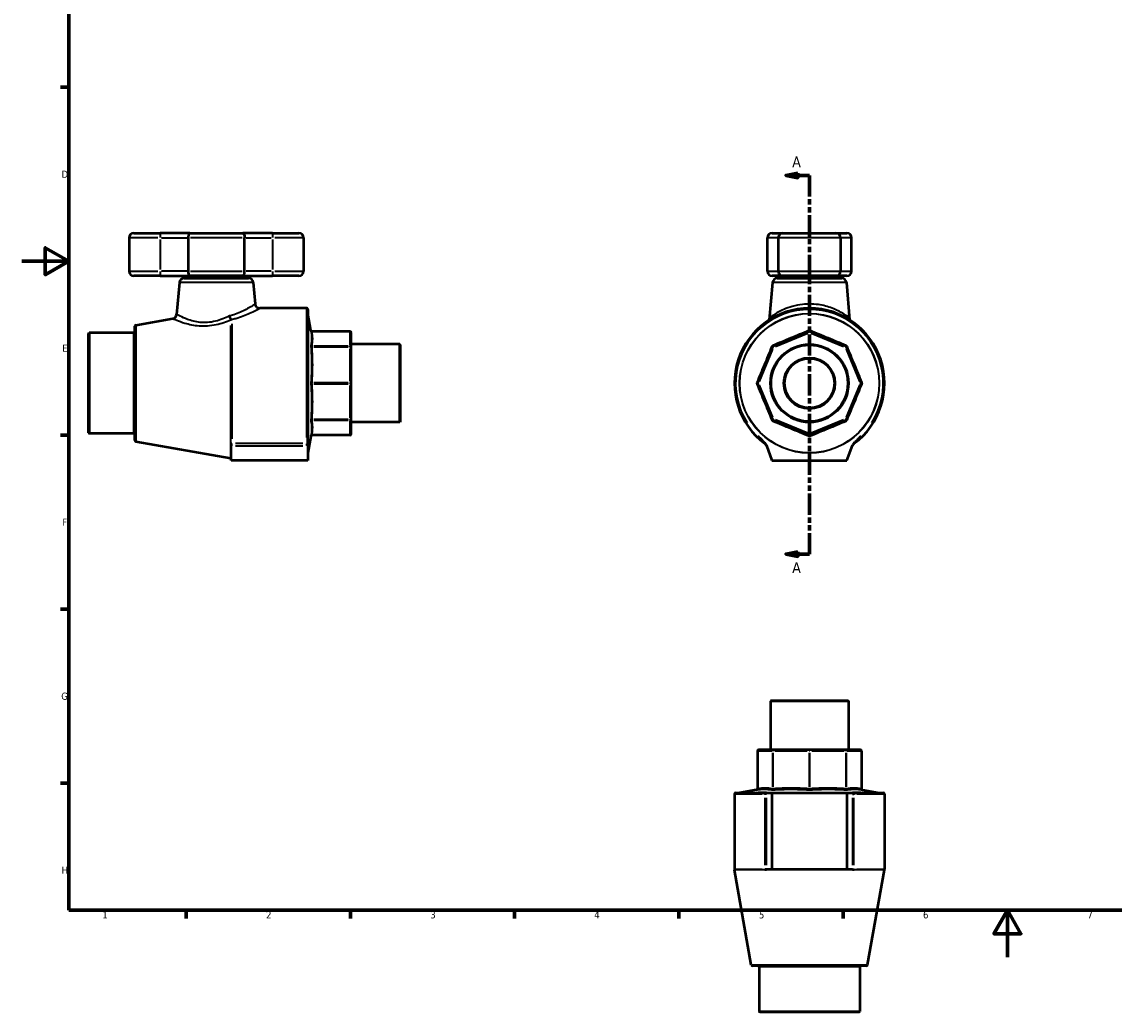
# Model space of a CAD drawing. Header units: millimetres. Extents: x 0 to 932, y -23 to 822.
# Tile 1 of 3: x 0 to 466, y -23 to 399. Entities that reach past the tile are written whole.
import ezdxf

# ---------------------------------------------------------------- set-up
doc = ezdxf.new("R2010")
doc.units = ezdxf.units.MM
doc.linetypes.add('DOUBLE_DASH_CHAIN', pattern=[1.2403, 0.6614, -0.0827, 0.1654, -0.0827, 0.1654, -0.0827])
for name, color, linetype, lineweight in [('Border (ANSI)', 7, 'Continuous', 70), ('Section Line (ANSI)', 7, 'DOUBLE_DASH_CHAIN', 70), ('Visible (ANSI)', 7, 'Continuous', 50), ('Visible Narrow (ANSI)', 7, 'Continuous', 35)]:
    doc.layers.add(name, color=color, linetype=linetype, lineweight=lineweight)
doc.styles.add('Label Text (ANSI)', font='tahoma.ttf')
doc.styles.add('Note Text (ANSI)', font='tahoma.ttf')

# ---------------------------------------------------------------- blocks, each defined once
blk = doc.blocks.new('Borders Default Border')
at = {"layer": 'Border (ANSI)'}
for p, q in [((20, 371.25), (16.55, 371.25)), ((20, 222.75), (16.55, 222.75)), ((20, 148.5), (16.55, 148.5)), ((20, 74.25), (16.55, 74.25)), ((70.08, 20), (70.08, 16.55)), ((140.17, 20), (140.17, 16.55)), ((210.25, 20), (210.25, 16.55)), ((280.33, 20), (280.33, 16.55)), ((350.42, 20), (350.42, 16.55))]:
    blk.add_line(p, q, dxfattribs=at)
at = {"layer": 'Border (ANSI)', "flags": 128}
for points in [[(20, 20), (20, 574), (821, 574), (821, 20), (20, 20)], [(0, 297), (20, 297), (10, 302.77), (10, 291.23), (20, 297)], [(420.5, 0), (420.5, 20), (414.73, 10), (426.27, 10), (420.5, 20)]]:
    blk.add_lwpolyline(points, dxfattribs=at)
at = {"layer": 'Border (ANSI)', "char_height": 3.05, "attachment_point": 7, "style": 'Note Text (ANSI)'}
for s, insert in [('D', (16.96, 332.6)), ('E', (17.21, 258.35)), ('F', (17.29, 184.1)), ('G', (16.81, 109.79)), ('H', (16.97, 35.6)), ('1', (34.35, 16.55)), ('2', (104.2, 16.55)), ('3', (174.26, 16.49)), ('4', (244.23, 16.55)), ('5', (314.48, 16.49)), ('6', (384.49, 16.49)), ('7', (454.6, 16.55))]:
    blk.add_mtext(s, dxfattribs=dict(at, insert=insert))
blk = doc.blocks.new('2dTransSection0')
at = {"layer": 'Section Line (ANSI)', "linetype": 'Continuous'}
for p, q in [((331.03, 334.63), (326.03, 333.63)), ((331.03, 333.63), (326.03, 333.63)), ((326.03, 333.63), (331.03, 332.63)), ((331.03, 332.63), (331.03, 334.63)), ((336.03, 333.63), (331.03, 333.63)), ((336.03, 333.63), (336.03, 324.75)), ((336.03, 180.89), (336.03, 172.02)), ((331.03, 173.02), (326.03, 172.02)), ((331.03, 171.02), (331.03, 173.02)), ((331.03, 172.02), (326.03, 172.02)), ((326.03, 172.02), (331.03, 171.02)), ((336.03, 172.02), (331.03, 172.02))]:
    blk.add_line(p, q, dxfattribs=at)
at = {"layer": 'Section Line (ANSI)', "linetype": 'DOUBLE_DASH_CHAIN', "ltscale": 13.682467}
blk.add_line((336.03, 333.63), (336.03, 172.02), dxfattribs=at)
at = {"layer": 'Section Line (ANSI)', "linetype": 'Continuous', "flags": 128}
for points in [[(331.03, 334.63), (326.03, 333.63), (331.03, 332.63), (331.03, 334.63)], [(331.03, 173.02), (326.03, 172.02), (331.03, 171.02), (331.03, 173.02)]]:
    blk.add_lwpolyline(points, dxfattribs=at)
at = {"layer": 'Section Line (ANSI)'}
for points in [[(331.03, 334.63), (326.03, 333.63), (331.03, 332.63), (331.03, 334.63)], [(331.03, 173.02), (326.03, 172.02), (331.03, 171.02), (331.03, 173.02)]]:
    blk.add_solid(points, dxfattribs=at)
at = {"layer": 'Section Line (ANSI)', "char_height": 4.57, "attachment_point": 7, "style": 'Label Text (ANSI)'}
for insert in [(328.67, 337.13), (328.67, 163.95)]:
    blk.add_mtext('A', dxfattribs=dict(at, insert=insert))

msp = doc.modelspace()

# ---------------------------------------------------------------- linework, layer by layer
at = {"layer": 'Visible (ANSI)'}
for p, q in [((47.749, 308.927), (59.049, 308.927)), ((71.725, 308.927), (59.049, 308.927)), ((71.725, 308.927), (94.252, 308.927)), ((106.929, 308.927), (94.252, 308.927)), ((106.929, 308.927), (118.229, 308.927)), ((320.076, 308.927), (324.731, 308.927)), ((324.731, 308.927), (347.331, 308.927)), ((347.331, 308.927), (351.986, 308.927)), ((45.749, 306.927), (45.749, 292.727)), ((70.927, 306.927), (70.927, 292.727)), ((95.051, 292.727), (95.051, 306.927)), ((120.229, 306.927), (120.229, 292.727)), ((318.076, 292.727), (318.076, 306.927)), ((322.731, 306.927), (322.731, 292.727)), ((349.331, 306.927), (349.331, 292.727)), ((353.986, 292.727), (353.986, 306.927)), ((59.049, 290.727), (47.749, 290.727)), ((59.049, 290.727), (71.725, 290.727)), ((69.229, 289.727), (96.749, 289.727)), ((94.252, 290.727), (71.725, 290.727)), ((74.676, 289.727), (74.676, 290.727)), ((91.301, 289.727), (91.301, 290.727)), ((94.252, 290.727), (106.929, 290.727)), ((118.229, 290.727), (106.929, 290.727)), ((324.731, 290.727), (320.076, 290.727)), ((322.271, 289.727), (349.791, 289.727)), ((347.331, 290.727), (324.731, 290.727)), ((327.719, 289.727), (327.719, 290.727)), ((344.344, 289.727), (344.344, 290.727)), ((351.986, 290.727), (347.331, 290.727)), ((67.236, 287.902), (66.048, 274.319)), ((98.741, 287.902), (99.541, 278.753)), ((320.279, 287.902), (318.883, 271.945)), ((351.784, 287.902), (353.18, 271.945)), ((121.526, 276.927), (101.534, 276.927)), ((122.026, 276.427), (122.026, 222.284)), ((48.672, 269.75), (64.403, 272.524)), ((123.295, 267.488), (122.033, 274.644)), ((28.459, 266.127), (28.709, 266.377)), ((28.459, 223.727), (28.459, 266.127)), ((28.709, 266.377), (28.709, 223.477)), ((47.759, 266.377), (28.709, 266.377)), ((48.259, 220.597), (48.259, 269.258)), ((139.959, 267.075), (123.788, 267.075)), ((140.459, 260.235), (140.459, 266.575)), ((335.84, 267.037), (320.533, 260.697)), ((351.53, 260.697), (336.223, 267.037)), ((161.209, 261.552), (140.459, 261.552)), ((161.209, 228.303), (161.209, 261.552)), ((161.459, 261.302), (161.209, 261.552)), ((161.459, 261.302), (161.459, 228.553)), ((140.459, 244.927), (140.459, 260.235)), ((320.262, 260.426), (313.921, 245.119)), ((358.141, 245.119), (351.8, 260.426)), ((140.459, 229.62), (140.459, 244.927)), ((313.921, 244.736), (320.262, 229.429)), ((351.8, 229.429), (358.141, 244.736)), ((140.459, 223.28), (140.459, 229.62)), ((161.459, 228.553), (161.209, 228.303)), ((320.533, 229.158), (335.84, 222.818)), ((336.223, 222.818), (351.53, 229.158)), ((28.459, 223.727), (28.709, 223.477)), ((161.209, 228.303), (140.459, 228.303)), ((47.759, 223.477), (28.709, 223.477)), ((48.672, 220.105), (89.203, 212.958)), ((89.375, 219.192), (89.375, 218.254)), ((122.026, 218.334), (122.026, 222.284)), ((123.295, 222.366), (122.033, 215.21)), ((139.959, 222.78), (123.788, 222.78)), ((89.375, 211.927), (89.375, 218.254)), ((122.026, 218.334), (122.026, 211.927)), ((317.7, 218.334), (320.031, 211.927)), ((352.031, 211.927), (354.363, 218.334)), ((122.026, 211.927), (89.375, 211.927)), ((320.031, 211.927), (352.031, 211.927)), ((319.657, 109.529), (319.407, 109.279)), ((352.656, 109.279), (319.407, 109.279)), ((319.407, 109.279), (319.407, 88.529)), ((319.657, 109.529), (352.406, 109.529)), ((352.406, 109.529), (352.656, 109.279)), ((352.656, 109.279), (352.656, 88.529)), ((313.883, 88.029), (313.883, 71.858)), ((320.724, 88.529), (314.383, 88.529)), ((336.031, 88.529), (320.724, 88.529)), ((351.339, 88.529), (336.031, 88.529)), ((357.679, 88.529), (351.339, 88.529)), ((358.179, 88.029), (358.179, 71.858)), ((304.531, 70.096), (314.134, 70.096)), ((313.47, 71.365), (306.314, 70.104)), ((317.7, 70.096), (314.134, 70.096)), ((317.7, 70.096), (320.031, 70.096)), ((320.031, 70.096), (320.031, 37.446)), ((320.031, 70.096), (352.031, 70.096)), ((352.031, 70.096), (354.363, 70.096)), ((352.031, 70.096), (352.031, 37.446)), ((357.929, 70.096), (354.363, 70.096)), ((357.929, 70.096), (367.531, 70.096)), ((358.592, 71.365), (365.748, 70.104)), ((304.031, 69.596), (304.031, 37.621)), ((368.031, 69.596), (368.031, 37.621)), ((317.026, 37.446), (317.728, 37.446)), ((320.031, 37.446), (317.728, 37.446)), ((352.031, 37.446), (320.031, 37.446)), ((354.334, 37.446), (352.031, 37.446)), ((354.334, 37.446), (355.037, 37.446)), ((311.208, -3.258), (304.062, 37.273)), ((360.854, -3.258), (368.001, 37.273)), ((360.362, -3.671), (311.701, -3.671)), ((314.581, -4.171), (314.581, -23.221)), ((357.481, -4.171), (357.481, -23.221)), ((314.581, -23.221), (357.481, -23.221)), ((314.831, -23.471), (314.581, -23.221)), ((357.231, -23.471), (357.481, -23.221)), ((357.231, -23.471), (314.831, -23.471))]:
    msp.add_line(p, q, dxfattribs=at)
for radius in [16.625, 16.375, 10.875, 10.632]:
    msp.add_circle((336.031, 244.927), radius, dxfattribs=at)
for centre, radius, start, end in [((47.749, 306.927), 2, 90, 180), ((118.229, 306.927), 2, 0, 90), ((320.076, 306.927), 2, 90, 180), ((324.731, 306.927), 2, 90, 180), ((347.331, 306.927), 2, 0, 90), ((351.986, 306.927), 2, 0, 90), ((47.749, 292.727), 2, 180, 270), ((69.229, 287.727), 2, 90, 175), ((96.749, 287.727), 2, 5, 90), ((118.229, 292.727), 2, 270, 0), ((320.076, 292.727), 2, 180, 270), ((322.271, 287.727), 2, 90, 175), ((324.731, 292.727), 2, 180, 270), ((347.331, 292.727), 2, 270, 0), ((349.791, 287.727), 2, 5, 90), ((351.986, 292.727), 2, 270, 0), ((101.534, 278.927), 2, 185, 270), ((121.526, 276.427), 0.5, 0, 90), ((336.031, 244.927), 32, 306.40738, 233.59262), ((64.055, 274.494), 2, 280, 355), ((122.526, 274.731), 0.5, 180, 190), ((47.759, 266.877), 0.5, 270, 0), ((48.759, 269.258), 0.5, 100, 180), ((123.788, 267.575), 0.5, 190, 270), ((139.959, 266.575), 0.5, 0, 90), ((336.031, 266.575), 0.5, 67.5, 112.5), ((320.724, 260.235), 0.5, 112.5, 157.5), ((351.339, 260.235), 0.5, 22.5, 67.5), ((314.383, 244.927), 0.5, 157.5, 202.5), ((357.679, 244.927), 0.5, 337.5, 22.5), ((320.724, 229.62), 0.5, 202.5, 247.5), ((351.339, 229.62), 0.5, 292.5, 337.5), ((47.759, 222.977), 0.5, 0, 90), ((48.759, 220.597), 0.5, 180, 260), ((123.788, 222.28), 0.5, 90, 170), ((139.959, 223.28), 0.5, 270, 0), ((315.851, 217.564), 2, 20, 53.59262), ((336.031, 223.28), 0.5, 247.5, 292.5), ((356.211, 217.564), 2, 126.40738, 160), ((122.526, 215.124), 0.5, 170, 180), ((89.55, 214.927), 2, 260, 264.98085), ((314.383, 88.029), 0.5, 90, 180), ((357.679, 88.029), 0.5, 0, 90), ((304.531, 69.596), 0.5, 90, 180), ((306.227, 70.596), 0.5, 270, 280), ((313.383, 71.858), 0.5, 280, 0), ((358.679, 71.858), 0.5, 180, 260), ((365.835, 70.596), 0.5, 260, 270), ((367.531, 69.596), 0.5, 0, 90), ((306.031, 37.621), 2, 180, 190), ((366.031, 37.621), 2, 350, 0), ((311.701, -3.171), 0.5, 190, 270), ((314.081, -4.171), 0.5, 0, 90), ((357.981, -4.171), 0.5, 90, 180), ((360.362, -3.171), 0.5, 270, 350)]:
    msp.add_arc(centre, radius, start, end, dxfattribs=at)
for points, knots in [([(71.725, 308.927), (71.724, 308.927), (71.723, 308.927), (71.661, 308.927), (71.599, 308.91), (71.481, 308.842), (71.424, 308.793), (71.278, 308.616), (71.195, 308.46), (71.062, 308.084), (71.011, 307.872), (70.944, 307.412), (70.927, 307.171), (70.927, 306.927)], [-0.65467734, -0.65467734, -0.65467734, -0.65467734, -0.6539887, -0.6539887, -0.60555692, -0.60555692, -0.55753715, -0.55753715, -0.47623388, -0.47623388, -0.40037185, -0.40037185, -0.32699435, -0.32699435, -0.32699435, -0.32699435]), ([(94.252, 308.927), (94.253, 308.927), (94.254, 308.927), (94.317, 308.927), (94.378, 308.91), (94.496, 308.842), (94.553, 308.793), (94.699, 308.616), (94.782, 308.46), (94.915, 308.084), (94.966, 307.872), (95.033, 307.412), (95.051, 307.171), (95.051, 306.927)], [-0.00068863, -0.00068863, -0.00068863, -0.00068863, 0, 0, 0.04843179, 0.04843179, 0.09645155, 0.09645155, 0.17775483, 0.17775483, 0.25361686, 0.25361686, 0.32699435, 0.32699435, 0.32699435, 0.32699435]), ([(70.927, 292.727), (70.927, 292.483), (70.944, 292.243), (71.011, 291.783), (71.062, 291.571), (71.195, 291.195), (71.278, 291.039), (71.424, 290.862), (71.481, 290.812), (71.599, 290.745), (71.661, 290.728), (71.723, 290.727), (71.724, 290.727), (71.725, 290.727)], [-0.32699435, -0.32699435, -0.32699435, -0.32699435, -0.25361686, -0.25361686, -0.17775483, -0.17775483, -0.09645155, -0.09645155, -0.04843179, -0.04843179, 0, 0, 0.00068863, 0.00068863, 0.00068863, 0.00068863]), ([(94.252, 290.727), (94.253, 290.727), (94.254, 290.727), (94.317, 290.728), (94.378, 290.745), (94.496, 290.812), (94.553, 290.862), (94.699, 291.039), (94.782, 291.195), (94.915, 291.571), (94.966, 291.783), (95.033, 292.243), (95.051, 292.483), (95.051, 292.727)], [-0.65467734, -0.65467734, -0.65467734, -0.65467734, -0.6539887, -0.6539887, -0.60555692, -0.60555692, -0.55753715, -0.55753715, -0.47623388, -0.47623388, -0.40037185, -0.40037185, -0.32699435, -0.32699435, -0.32699435, -0.32699435]), ([(319.526, 272.414), (319.509, 272.395), (319.492, 272.376), (319.457, 272.339), (319.439, 272.322), (319.402, 272.288), (319.383, 272.271), (319.344, 272.24), (319.324, 272.224), (319.283, 272.195), (319.262, 272.181), (319.24, 272.168)], [-0.11268992, -0.11268992, -0.11268992, -0.11268992, -0.09015194, -0.09015194, -0.06761395, -0.06761395, -0.04507597, -0.04507597, -0.02253798, -0.02253798, 0, 0, 0, 0]), ([(352.536, 272.414), (352.553, 272.395), (352.57, 272.376), (352.605, 272.339), (352.623, 272.322), (352.66, 272.288), (352.679, 272.271), (352.718, 272.24), (352.739, 272.224), (352.78, 272.195), (352.801, 272.181), (352.822, 272.168)], [0.27222357, 0.27222357, 0.27222357, 0.27222357, 0.29476155, 0.29476155, 0.31729954, 0.31729954, 0.33983752, 0.33983752, 0.3623755, 0.3623755, 0.38491349, 0.38491349, 0.38491349, 0.38491349]), ([(317.7, 218.334), (317.608, 218.586), (317.479, 218.801), (317.19, 219.198), (316.996, 219.414), (316.561, 219.857), (316.311, 220.1), (315.908, 220.491), (315.46, 220.924), (314.763, 221.623), (314.455, 221.94), (314.143, 222.273), (314.138, 222.278), (314.134, 222.284)], [0, 0, 0, 0, 0.08073743, 0.08073743, 0.17559202, 0.17559202, 0.24324917, 0.24324917, 0.36890791, 0.36890791, 0.47498246, 0.47498246, 0.4766499, 0.4766499, 0.4766499, 0.4766499]), ([(357.929, 222.284), (357.922, 222.276), (357.916, 222.269), (357.627, 221.961), (357.345, 221.669), (356.722, 221.043), (356.56, 220.884), (355.746, 220.095), (355.538, 219.894), (355.259, 219.61), (355.193, 219.541), (354.987, 219.322), (354.842, 219.156), (354.638, 218.876), (354.566, 218.764), (354.449, 218.544), (354.402, 218.441), (354.363, 218.334)], [-0.00294566, -0.00294566, -0.00294566, -0.00294566, 0, 0, 0.12354232, 0.12354232, 0.26386701, 0.26386701, 0.35786566, 0.35786566, 0.3865732, 0.3865732, 0.45017873, 0.45017873, 0.49056237, 0.49056237, 0.52485528, 0.52485528, 0.52485528, 0.52485528])]:
    msp.add_open_spline(points, degree=3, knots=knots, dxfattribs=at)
at = {"layer": 'Visible Narrow (ANSI)'}
for p, q in [((59.049, 308.921), (59.049, 307.084)), ((106.929, 308.921), (106.929, 307.084)), ((58.005, 306.927), (45.79, 306.927)), ((59.049, 306.217), (59.049, 293.437)), ((59.642, 306.927), (70.333, 306.927)), ((94.039, 306.927), (71.938, 306.927)), ((95.644, 306.927), (106.335, 306.927)), ((106.929, 306.217), (106.929, 293.437)), ((120.188, 306.927), (107.972, 306.927)), ((322.296, 306.927), (318.088, 306.927)), ((349.167, 306.927), (322.895, 306.927)), ((353.974, 306.927), (349.766, 306.927)), ((45.79, 292.727), (58.005, 292.727)), ((59.049, 292.57), (59.049, 290.734)), ((70.333, 292.727), (59.642, 292.727)), ((71.938, 292.727), (94.039, 292.727)), ((106.335, 292.727), (95.644, 292.727)), ((106.929, 292.57), (106.929, 290.734)), ((107.972, 292.727), (120.188, 292.727)), ((318.088, 292.727), (322.296, 292.727)), ((322.895, 292.727), (349.167, 292.727)), ((349.766, 292.727), (353.974, 292.727)), ((98.547, 287.902), (67.43, 287.902)), ((351.59, 287.902), (320.473, 287.902)), ((121.526, 221.749), (121.526, 276.676)), ((122.033, 274.278), (122.033, 215.576)), ((47.759, 223.741), (47.759, 266.113)), ((48.672, 269.445), (48.672, 220.41)), ((89.203, 213.223), (89.203, 269.569)), ((89.55, 270.227), (89.55, 221.138)), ((124.608, 267.037), (139.151, 267.037)), ((139.959, 267.041), (139.959, 267.075)), ((139.959, 266.72), (139.959, 261.014)), ((321.489, 260.552), (335.266, 266.258)), ((336.016, 266.611), (335.84, 267.036)), ((336.222, 267.036), (336.046, 266.611)), ((336.797, 266.258), (350.573, 260.552)), ((139.151, 260.697), (124.608, 260.697)), ((124.608, 260.426), (139.151, 260.426)), ((139.959, 260.444), (139.959, 260.689)), ((139.959, 259.661), (139.959, 245.884)), ((314.7, 245.693), (320.407, 259.469)), ((320.688, 260.25), (320.263, 260.425)), ((320.533, 260.695), (320.709, 260.271)), ((351.354, 260.271), (351.529, 260.695)), ((351.799, 260.425), (351.375, 260.25)), ((351.656, 259.469), (357.362, 245.693)), ((139.151, 245.119), (124.608, 245.119)), ((124.608, 244.736), (139.151, 244.736)), ((139.959, 244.754), (139.959, 245.1)), ((139.959, 243.971), (139.959, 230.194)), ((313.923, 245.118), (314.347, 244.942)), ((314.347, 244.912), (313.923, 244.737)), ((320.407, 230.385), (314.7, 244.162)), ((357.362, 244.162), (351.656, 230.385)), ((357.715, 244.942), (358.14, 245.118)), ((358.14, 244.737), (357.715, 244.912)), ((139.151, 229.429), (124.608, 229.429)), ((124.608, 229.158), (139.151, 229.158)), ((139.959, 229.166), (139.959, 229.411)), ((139.959, 228.841), (139.959, 223.135)), ((320.263, 229.429), (320.688, 229.605)), ((320.709, 229.584), (320.533, 229.16)), ((335.266, 223.597), (321.489, 229.303)), ((350.573, 229.303), (336.797, 223.597)), ((351.529, 229.16), (351.354, 229.584)), ((351.375, 229.605), (351.799, 229.429)), ((89.55, 218.302), (89.55, 219.138)), ((119.927, 219.173), (91.149, 219.173)), ((121.526, 218.302), (121.526, 219.138)), ((139.151, 222.818), (124.608, 222.818)), ((139.959, 222.78), (139.959, 222.814)), ((335.84, 222.819), (336.016, 223.243)), ((336.046, 223.243), (336.222, 222.819)), ((91.149, 218.248), (119.927, 218.248)), ((313.918, 88.029), (313.883, 88.029)), ((313.921, 72.679), (313.921, 87.221)), ((314.238, 88.029), (319.945, 88.029)), ((320.262, 87.221), (320.262, 72.679)), ((320.515, 88.029), (320.27, 88.029)), ((320.533, 72.679), (320.533, 87.221)), ((321.298, 88.029), (335.075, 88.029)), ((335.84, 87.221), (335.84, 72.679)), ((336.204, 88.029), (335.858, 88.029)), ((336.223, 72.679), (336.223, 87.221)), ((336.988, 88.029), (350.765, 88.029)), ((351.53, 87.221), (351.53, 72.679)), ((351.793, 88.029), (351.548, 88.029)), ((351.8, 72.679), (351.8, 87.221)), ((352.118, 88.029), (357.824, 88.029)), ((358.141, 87.221), (358.141, 72.679)), ((358.179, 88.029), (358.145, 88.029)), ((306.68, 70.104), (365.382, 70.104)), ((315.855, 69.596), (304.066, 69.596)), ((317.038, 67.997), (317.038, 39.219)), ((317.71, 69.596), (317.085, 69.596)), ((317.731, 39.219), (317.731, 67.997)), ((354.332, 67.997), (354.332, 39.219)), ((354.352, 69.596), (354.977, 69.596)), ((355.024, 39.219), (355.024, 67.997)), ((367.996, 69.596), (356.207, 69.596)), ((304.066, 37.621), (315.855, 37.621)), ((317.71, 37.621), (317.085, 37.621)), ((354.352, 37.621), (354.977, 37.621)), ((356.207, 37.621), (367.996, 37.621)), ((367.607, 37.273), (304.455, 37.273)), ((311.514, -3.258), (360.548, -3.258)), ((357.217, -4.171), (314.845, -4.171))]:
    msp.add_line(p, q, dxfattribs=at)
for radius in [29.804, 29.717]:
    msp.add_circle((336.031, 244.927), radius, dxfattribs=at)
msp.add_arc((336.031, 244.927), 31.5, 327.63638, 212.36362, dxfattribs=at)
for centre, major_axis, ratio, start_param, end_param in [((89.55, 270.317), (-2, 0), 0.8463203, 4.7211156, 4.8781953), ((89.488, 270.466), (-1.451, -1.377), 0.7620197, 4.0941639, 4.2359525), ((123.8, 267.499), (-0.493, -0.083), 0.9219515, 0.0780279, 1.3457248), ((139.959, 266.575), (0.5, 0), 0.9238795, 0.0785398, 1.4922565), ((335.649, 267.499), (0.191, -0.462), 0.0645712, 4.9450609, 6.2127577), ((336.414, 267.499), (-0.191, -0.462), 0.0645712, 0.0704276, 1.3381244), ((123.8, 261.159), (-0.493, 0.083), 0.9219515, 0.3873158, 1.6550127), ((320.341, 261.159), (0.191, -0.462), 0.0645712, 0.0704276, 1.3381244), ((351.721, 261.159), (-0.191, -0.462), 0.0645712, 4.9450609, 6.2127577), ((123.8, 260.617), (-0.499, -0.035), 0.3818848, 0.205932, 1.4736288), ((139.959, 260.235), (0.5, 0), 0.9238795, 0.0785398, 1.4922565), ((139.959, 260.235), (0.5, 0), 0.3826834, 0.0785398, 1.4922565), ((319.8, 260.617), (0.462, -0.191), 0.0645712, 4.9450609, 6.2127577), ((352.262, 260.617), (-0.462, -0.191), 0.0645712, 0.0704276, 1.3381244), ((123.8, 245.31), (-0.499, 0.035), 0.3818848, 0.2594118, 1.5271086), ((123.8, 244.545), (-0.499, -0.035), 0.3818848, 4.7560767, 6.0237735), ((139.959, 244.927), (0.5, 0), 0.3826834, 0.0785398, 1.4922565), ((139.959, 244.927), (0.5, 0), 0.3826834, 4.7909288, 6.2046455), ((313.459, 245.31), (0.462, -0.191), 0.0645712, 0.0704276, 1.3381244), ((313.459, 244.545), (0.462, 0.191), 0.0645712, 4.9450609, 6.2127577), ((358.603, 245.31), (-0.462, -0.191), 0.0645712, 4.9450609, 6.2127577), ((358.603, 244.545), (-0.462, 0.191), 0.0645712, 0.0704276, 1.3381244), ((123.8, 229.237), (-0.499, 0.035), 0.3818848, 4.8095565, 6.0772533), ((123.8, 228.696), (-0.493, -0.083), 0.9219515, 4.6281726, 5.8958695), ((139.959, 229.62), (0.5, 0), 0.3826834, 4.7909288, 6.2046455), ((139.959, 229.62), (0.5, 0), 0.9238795, 4.7909288, 6.2046455), ((319.8, 229.237), (0.462, 0.191), 0.0645712, 0.0704276, 1.3381244), ((320.341, 228.696), (0.191, 0.462), 0.0645712, 4.9450609, 6.2127577), ((351.721, 228.696), (-0.191, 0.462), 0.0645712, 0.0704276, 1.3381244), ((352.262, 229.237), (-0.462, 0.191), 0.0645712, 4.9450609, 6.2127577), ((123.8, 222.356), (-0.493, 0.083), 0.9219515, 4.9374605, 6.2051574), ((139.959, 223.28), (0.5, 0), 0.9238795, 4.7909288, 6.2046455), ((335.649, 222.356), (0.191, 0.462), 0.0645712, 0.0704276, 1.3381244), ((336.414, 222.356), (-0.191, 0.462), 0.0645712, 4.9450609, 6.2127577), ((314.383, 88.029), (0, 0.5), 0.9238795, 0.0785398, 1.4922565), ((320.724, 88.029), (0, 0.5), 0.9238795, 0.0785398, 1.4922565), ((320.724, 88.029), (0, 0.5), 0.3826834, 0.0785398, 1.4922565), ((336.031, 88.029), (0, 0.5), 0.3826834, 0.0785398, 1.4922565), ((336.031, 88.029), (0, 0.5), 0.3826834, 4.7909288, 6.2046455), ((351.339, 88.029), (0, 0.5), 0.3826834, 4.7909288, 6.2046455), ((351.339, 88.029), (0, 0.5), 0.9238795, 4.7909288, 6.2046455), ((357.679, 88.029), (0, 0.5), 0.9238795, 4.7909288, 6.2046455), ((313.459, 71.871), (0.083, -0.493), 0.9219515, 0.0780279, 1.3457248), ((319.8, 71.871), (-0.083, -0.493), 0.9219515, 0.3873158, 1.6550127), ((320.341, 71.871), (0.035, -0.499), 0.3818848, 0.205932, 1.4736288), ((335.649, 71.871), (-0.035, -0.499), 0.3818848, 0.2594118, 1.5271086), ((336.414, 71.871), (0.035, -0.499), 0.3818848, 4.7560767, 6.0237735), ((351.721, 71.871), (-0.035, -0.499), 0.3818848, 4.8095565, 6.0772533), ((352.262, 71.871), (0.083, -0.493), 0.9219515, 4.6281726, 5.8958695), ((358.603, 71.871), (-0.083, -0.493), 0.9219515, 4.9374605, 6.2051574)]:
    msp.add_ellipse(centre, major_axis=major_axis, ratio=ratio, start_param=start_param, end_param=end_param, dxfattribs=at)
for points, knots in [([(99.541, 278.753), (99.541, 278.753), (99.459, 278.7), (99.039, 278.431), (98.576, 278.136), (97.326, 277.386), (96.557, 276.939), (94.212, 275.699), (92.43, 274.851), (89.793, 273.973), (89.181, 273.791), (88.549, 273.629)], [12.0888812, 12.0888812, 12.0888812, 12.0888812, 12.4168926, 12.4168926, 12.9417107, 12.9417107, 13.4422727, 13.4422727, 14.2408874, 14.2408874, 14.4716216, 14.4716216, 14.4716216, 14.4716216]), ([(89.488, 272.168), (90.093, 272.304), (90.682, 272.454), (93.542, 273.255), (95.541, 274.053), (98.174, 275.22), (99.039, 275.641), (100.445, 276.347), (100.967, 276.624), (101.441, 276.877), (101.534, 276.927), (101.534, 276.927)], [-14.4401931, -14.4401931, -14.4401931, -14.4401931, -14.2408874, -14.2408874, -13.4422727, -13.4422727, -12.9417107, -12.9417107, -12.4168926, -12.4168926, -12.0888812, -12.0888812, -12.0888812, -12.0888812]), ([(352.097, 273.629), (351.639, 273.945), (351.035, 274.344), (349.086, 275.498), (347.516, 276.305), (343.934, 277.646), (341.936, 278.189), (338.581, 278.662), (337.306, 278.753), (336.031, 278.753), (335.055, 278.753), (334.079, 278.7), (331.588, 278.431), (330.102, 278.136), (327.399, 277.386), (326.171, 276.939), (323.298, 275.699), (321.833, 274.851), (320.47, 273.973), (320.199, 273.791), (319.965, 273.629)], [9.706122, 9.706122, 9.706122, 9.706122, 10.1589901, 10.1589901, 10.9255194, 10.9255194, 11.6602761, 11.6602761, 12.0888812, 12.0888812, 12.0888812, 12.4168926, 12.4168926, 12.9417107, 12.9417107, 13.4422727, 13.4422727, 14.2408874, 14.2408874, 14.4716216, 14.4716216, 14.4716216, 14.4716216]), ([(64.403, 272.524), (64.403, 272.524), (64.995, 272.247), (66.974, 271.453), (68.157, 271.006), (71.293, 270.086), (73.353, 269.624), (76.789, 269.378), (77.97, 269.369), (80.421, 269.533), (81.692, 269.712), (85.135, 270.441), (87.251, 271.162), (89.203, 271.984)], [-12.2875806, -12.2875806, -12.2875806, -12.2875806, -11.4580355, -11.4580355, -10.8060688, -10.8060688, -10.0449066, -10.0449066, -9.6750595, -9.6750595, -9.2911545, -9.2911545, -8.6184561, -8.6184561, -8.6184561, -8.6184561]), ([(88.549, 273.629), (86.719, 272.711), (84.718, 271.903), (81.516, 271.131), (80.376, 270.951), (78.178, 270.8), (77.12, 270.82), (74.04, 271.116), (72.197, 271.632), (69.395, 272.649), (68.339, 273.141), (66.575, 274.015), (66.048, 274.319), (66.048, 274.319)], [8.5785909, 8.5785909, 8.5785909, 8.5785909, 9.2911545, 9.2911545, 9.6750595, 9.6750595, 10.0449066, 10.0449066, 10.8060688, 10.8060688, 11.4580355, 11.4580355, 12.2875806, 12.2875806, 12.2875806, 12.2875806]), ([(89.488, 272.168), (89.393, 272.259), (89.292, 272.376), (89.03, 272.728), (88.868, 272.99), (88.66, 273.39), (88.602, 273.51), (88.549, 273.629)], [0, 0, 0, 0, 0.11858475, 0.11858475, 0.30832035, 0.30832035, 0.38583919, 0.38583919, 0.38583919, 0.38583919]), ([(88.549, 273.629), (88.576, 273.501), (88.608, 273.373), (88.732, 272.945), (88.842, 272.665), (89.043, 272.292), (89.125, 272.169), (89.207, 272.074)], [-0.38583919, -0.38583919, -0.38583919, -0.38583919, -0.30832035, -0.30832035, -0.11858475, -0.11858475, 0, 0, 0, 0]), ([(89.207, 272.074), (89.217, 272.062), (89.221, 272.049), (89.22, 272.019), (89.213, 272.002), (89.203, 271.984)], [-0.029048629, -0.029048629, -0.029048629, -0.029048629, -0.014889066, -0.014889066, 0, 0, 0, 0]), ([(89.55, 272.01), (89.55, 272.038), (89.545, 272.066), (89.524, 272.119), (89.509, 272.144), (89.488, 272.168)], [0, 0, 0, 0, 0.014889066, 0.014889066, 0.029048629, 0.029048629, 0.029048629, 0.029048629]), ([(319.24, 272.168), (319.388, 272.259), (319.521, 272.376), (319.801, 272.728), (319.913, 272.99), (319.968, 273.39), (319.973, 273.51), (319.965, 273.629)], [0, 0, 0, 0, 0.11858475, 0.11858475, 0.30832035, 0.30832035, 0.38583919, 0.38583919, 0.38583919, 0.38583919]), ([(319.965, 273.629), (319.963, 273.501), (319.949, 273.373), (319.861, 272.945), (319.731, 272.665), (319.538, 272.428), (319.532, 272.421), (319.526, 272.414)], [-0.38583919, -0.38583919, -0.38583919, -0.38583919, -0.30832035, -0.30832035, -0.11858475, -0.11858475, -0.11268992, -0.11268992, -0.11268992, -0.11268992]), ([(352.097, 273.629), (352.09, 273.51), (352.094, 273.39), (352.15, 272.99), (352.261, 272.728), (352.542, 272.376), (352.674, 272.259), (352.822, 272.168)], [-0.0009257, -0.0009257, -0.0009257, -0.0009257, 0.07659314, 0.07659314, 0.26632874, 0.26632874, 0.38491349, 0.38491349, 0.38491349, 0.38491349]), ([(353.089, 272.002), (353.065, 272.065), (353.038, 272.129), (352.818, 272.613), (352.509, 273.104), (352.097, 273.629)], [15.52288659, 15.52288659, 15.52288659, 15.52288659, 15.58798387, 15.58798387, 15.99656811, 15.99656811, 15.99656811, 15.99656811]), ([(352.536, 272.414), (352.531, 272.421), (352.525, 272.428), (352.332, 272.665), (352.201, 272.945), (352.114, 273.373), (352.1, 273.501), (352.097, 273.629)], [-0.27222357, -0.27222357, -0.27222357, -0.27222357, -0.26632874, -0.26632874, -0.07659314, -0.07659314, 0.0009257, 0.0009257, 0.0009257, 0.0009257]), ([(123.295, 267.488), (123.295, 267.488), (123.296, 267.482), (123.301, 267.456), (123.304, 267.437), (123.308, 267.412)], [-0.039295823, -0.039295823, -0.039295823, -0.039295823, -0.019341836, -0.019341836, 0, 0, 0, 0]), ([(123.308, 267.412), (123.486, 266.357), (123.586, 265.302), (123.586, 264.249), (123.586, 263.195), (123.486, 262.145), (123.308, 261.096)], [-3.7019926, -3.7019926, -3.7019926, -3.7019926, -2.8729518, -2.8729518, -2.8729518, -2.043911, -2.043911, -2.043911, -2.043911]), ([(123.8, 267.037), (123.796, 267.049), (123.793, 267.059), (123.789, 267.072), (123.788, 267.075), (123.788, 267.075)], [0, 0, 0, 0, 0.019341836, 0.019341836, 0.039295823, 0.039295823, 0.039295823, 0.039295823]), ([(123.8, 260.697), (123.979, 261.752), (124.078, 262.809), (124.078, 263.867), (124.078, 264.924), (123.979, 265.982), (123.8, 267.037)], [2.043911, 2.043911, 2.043911, 2.043911, 2.8729518, 2.8729518, 2.8729518, 3.7019926, 3.7019926, 3.7019926, 3.7019926]), ([(335.65, 267.412), (333.112, 266.357), (330.571, 265.302), (328.028, 264.249), (325.486, 263.195), (322.942, 262.145), (320.402, 261.096)], [-3.7019926, -3.7019926, -3.7019926, -3.7019926, -2.8729518, -2.8729518, -2.8729518, -2.043911, -2.043911, -2.043911, -2.043911]), ([(336.412, 267.412), (336.326, 267.448), (336.234, 267.472), (336.038, 267.494), (335.934, 267.489), (335.771, 267.456), (335.709, 267.437), (335.65, 267.412)], [-0.078593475, -0.078593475, -0.078593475, -0.078593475, -0.050288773, -0.050288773, -0.019341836, -0.019341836, 0, 0, 0, 0]), ([(351.661, 261.096), (349.12, 262.145), (346.577, 263.195), (344.034, 264.249), (341.492, 265.302), (338.95, 266.357), (336.412, 267.412)], [-3.7019926, -3.7019926, -3.7019926, -3.7019926, -2.8729518, -2.8729518, -2.8729518, -2.043911, -2.043911, -2.043911, -2.043911]), ([(123.308, 261.096), (123.302, 261.06), (123.298, 261.012), (123.294, 260.889), (123.295, 260.812), (123.301, 260.673), (123.304, 260.616), (123.308, 260.557)], [-0.078593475, -0.078593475, -0.078593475, -0.078593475, -0.050288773, -0.050288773, -0.019341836, -0.019341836, 0, 0, 0, 0]), ([(320.402, 261.096), (320.315, 261.06), (320.233, 261.012), (320.079, 260.889), (320.009, 260.812), (319.917, 260.673), (319.887, 260.616), (319.862, 260.557)], [-0.078593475, -0.078593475, -0.078593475, -0.078593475, -0.050288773, -0.050288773, -0.019341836, -0.019341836, 0, 0, 0, 0]), ([(352.2, 260.557), (352.164, 260.644), (352.116, 260.726), (351.993, 260.879), (351.916, 260.949), (351.777, 261.041), (351.72, 261.072), (351.661, 261.096)], [-0.078593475, -0.078593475, -0.078593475, -0.078593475, -0.050288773, -0.050288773, -0.019341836, -0.019341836, 0, 0, 0, 0]), ([(123.308, 260.557), (123.486, 258.016), (123.586, 255.473), (123.586, 252.93), (123.586, 250.388), (123.486, 247.847), (123.308, 245.309)], [-3.7019926, -3.7019926, -3.7019926, -3.7019926, -2.8729518, -2.8729518, -2.8729518, -2.043911, -2.043911, -2.043911, -2.043911]), ([(123.8, 260.426), (123.796, 260.456), (123.793, 260.484), (123.787, 260.554), (123.787, 260.593), (123.79, 260.654), (123.794, 260.679), (123.8, 260.697)], [0, 0, 0, 0, 0.019341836, 0.019341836, 0.050288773, 0.050288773, 0.078593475, 0.078593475, 0.078593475, 0.078593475]), ([(123.8, 245.119), (123.979, 247.667), (124.078, 250.219), (124.078, 252.772), (124.078, 255.325), (123.979, 257.878), (123.8, 260.426)], [2.043911, 2.043911, 2.043911, 2.043911, 2.8729518, 2.8729518, 2.8729518, 3.7019926, 3.7019926, 3.7019926, 3.7019926]), ([(319.862, 260.557), (318.814, 258.016), (317.763, 255.473), (316.71, 252.93), (315.657, 250.388), (314.601, 247.847), (313.546, 245.309)], [-3.7019926, -3.7019926, -3.7019926, -3.7019926, -2.8729518, -2.8729518, -2.8729518, -2.043911, -2.043911, -2.043911, -2.043911]), ([(358.516, 245.309), (357.461, 247.847), (356.406, 250.388), (355.352, 252.93), (354.299, 255.473), (353.248, 258.016), (352.2, 260.557)], [-3.7019926, -3.7019926, -3.7019926, -3.7019926, -2.8729518, -2.8729518, -2.8729518, -2.043911, -2.043911, -2.043911, -2.043911]), ([(123.308, 245.309), (123.302, 245.222), (123.298, 245.13), (123.294, 244.935), (123.295, 244.831), (123.301, 244.667), (123.304, 244.605), (123.308, 244.546)], [-0.078593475, -0.078593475, -0.078593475, -0.078593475, -0.050288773, -0.050288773, -0.019341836, -0.019341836, 0, 0, 0, 0]), ([(123.308, 244.546), (123.486, 242.008), (123.586, 239.467), (123.586, 236.924), (123.586, 234.382), (123.486, 231.838), (123.308, 229.298)], [-3.7019926, -3.7019926, -3.7019926, -3.7019926, -2.8729518, -2.8729518, -2.8729518, -2.043911, -2.043911, -2.043911, -2.043911]), ([(123.8, 244.736), (123.796, 244.766), (123.793, 244.797), (123.787, 244.879), (123.787, 244.931), (123.79, 245.029), (123.794, 245.075), (123.8, 245.119)], [0, 0, 0, 0, 0.019341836, 0.019341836, 0.050288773, 0.050288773, 0.078593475, 0.078593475, 0.078593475, 0.078593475]), ([(123.8, 229.429), (123.979, 231.977), (124.078, 234.529), (124.078, 237.082), (124.078, 239.635), (123.979, 242.188), (123.8, 244.736)], [2.043911, 2.043911, 2.043911, 2.043911, 2.8729518, 2.8729518, 2.8729518, 3.7019926, 3.7019926, 3.7019926, 3.7019926]), ([(313.546, 245.309), (313.51, 245.222), (313.487, 245.13), (313.465, 244.935), (313.47, 244.831), (313.503, 244.667), (313.522, 244.605), (313.546, 244.546)], [-0.078593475, -0.078593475, -0.078593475, -0.078593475, -0.050288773, -0.050288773, -0.019341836, -0.019341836, 0, 0, 0, 0]), ([(313.546, 244.546), (314.601, 242.008), (315.657, 239.467), (316.71, 236.924), (317.763, 234.382), (318.814, 231.838), (319.862, 229.298)], [-3.7019926, -3.7019926, -3.7019926, -3.7019926, -2.8729518, -2.8729518, -2.8729518, -2.043911, -2.043911, -2.043911, -2.043911]), ([(352.2, 229.298), (353.248, 231.838), (354.299, 234.382), (355.352, 236.924), (356.406, 239.467), (357.461, 242.008), (358.516, 244.546)], [-3.7019926, -3.7019926, -3.7019926, -3.7019926, -2.8729518, -2.8729518, -2.8729518, -2.043911, -2.043911, -2.043911, -2.043911]), ([(358.516, 244.546), (358.552, 244.633), (358.576, 244.725), (358.598, 244.92), (358.593, 245.024), (358.56, 245.188), (358.541, 245.249), (358.516, 245.309)], [-0.078593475, -0.078593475, -0.078593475, -0.078593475, -0.050288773, -0.050288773, -0.019341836, -0.019341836, 0, 0, 0, 0]), ([(123.308, 229.298), (123.302, 229.211), (123.298, 229.129), (123.294, 228.976), (123.295, 228.905), (123.301, 228.813), (123.304, 228.783), (123.308, 228.759)], [-0.078593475, -0.078593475, -0.078593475, -0.078593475, -0.050288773, -0.050288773, -0.019341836, -0.019341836, 0, 0, 0, 0]), ([(123.308, 228.759), (123.486, 227.71), (123.586, 226.659), (123.586, 225.606), (123.586, 224.553), (123.486, 223.498), (123.308, 222.442)], [-3.7019926, -3.7019926, -3.7019926, -3.7019926, -2.8729518, -2.8729518, -2.8729518, -2.043911, -2.043911, -2.043911, -2.043911]), ([(123.8, 229.158), (123.796, 229.17), (123.793, 229.186), (123.787, 229.232), (123.787, 229.267), (123.79, 229.344), (123.794, 229.385), (123.8, 229.429)], [0, 0, 0, 0, 0.019341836, 0.019341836, 0.050288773, 0.050288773, 0.078593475, 0.078593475, 0.078593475, 0.078593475]), ([(123.8, 222.818), (123.979, 223.873), (124.078, 224.93), (124.078, 225.988), (124.078, 227.045), (123.979, 228.103), (123.8, 229.158)], [2.043911, 2.043911, 2.043911, 2.043911, 2.8729518, 2.8729518, 2.8729518, 3.7019926, 3.7019926, 3.7019926, 3.7019926]), ([(319.862, 229.298), (319.898, 229.211), (319.946, 229.129), (320.069, 228.976), (320.146, 228.905), (320.285, 228.813), (320.342, 228.783), (320.402, 228.759)], [-0.078593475, -0.078593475, -0.078593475, -0.078593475, -0.050288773, -0.050288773, -0.019341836, -0.019341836, 0, 0, 0, 0]), ([(320.402, 228.759), (322.942, 227.71), (325.486, 226.659), (328.028, 225.606), (330.571, 224.553), (333.112, 223.498), (335.65, 222.442)], [-3.7019926, -3.7019926, -3.7019926, -3.7019926, -2.8729518, -2.8729518, -2.8729518, -2.043911, -2.043911, -2.043911, -2.043911]), ([(336.412, 222.442), (338.95, 223.498), (341.492, 224.553), (344.034, 225.606), (346.577, 226.659), (349.12, 227.71), (351.661, 228.759)], [-3.7019926, -3.7019926, -3.7019926, -3.7019926, -2.8729518, -2.8729518, -2.8729518, -2.043911, -2.043911, -2.043911, -2.043911]), ([(351.661, 228.759), (351.748, 228.794), (351.829, 228.843), (351.983, 228.966), (352.053, 229.042), (352.145, 229.181), (352.176, 229.238), (352.2, 229.298)], [-0.078593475, -0.078593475, -0.078593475, -0.078593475, -0.050288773, -0.050288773, -0.019341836, -0.019341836, 0, 0, 0, 0]), ([(122.026, 222.284), (122.026, 222.175), (122.025, 222.067), (122.02, 221.651), (122.012, 221.352), (121.984, 220.843), (121.968, 220.629), (121.929, 220.268), (121.909, 220.117), (121.865, 219.865), (121.843, 219.761), (121.799, 219.59), (121.778, 219.521), (121.737, 219.41), (121.718, 219.365), (121.682, 219.297), (121.665, 219.271), (121.634, 219.232), (121.621, 219.218), (121.598, 219.199), (121.589, 219.193), (121.569, 219.182), (121.558, 219.178), (121.54, 219.174), (121.533, 219.173), (121.526, 219.173)], [-3.49106629, -3.49106629, -3.49106629, -3.49106629, -3.4435319, -3.4435319, -3.30597725, -3.30597725, -3.20016597, -3.20016597, -3.11877269, -3.11877269, -3.05616247, -3.05616247, -3.00800076, -3.00800076, -2.97095329, -2.97095329, -2.94245524, -2.94245524, -2.92053366, -2.92053366, -2.90675828, -2.90675828, -2.88998709, -2.88998709, -2.8795051, -2.8795051, -2.8795051, -2.8795051]), ([(123.308, 222.442), (123.302, 222.406), (123.298, 222.383), (123.295, 222.368), (123.295, 222.366), (123.295, 222.366)], [-0.078593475, -0.078593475, -0.078593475, -0.078593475, -0.050288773, -0.050288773, -0.039295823, -0.039295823, -0.039295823, -0.039295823]), ([(123.788, 222.78), (123.788, 222.78), (123.788, 222.781), (123.79, 222.788), (123.794, 222.8), (123.8, 222.818)], [0.039295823, 0.039295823, 0.039295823, 0.039295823, 0.050288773, 0.050288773, 0.078593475, 0.078593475, 0.078593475, 0.078593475]), ([(314.134, 222.284), (314.226, 222.175), (314.319, 222.067), (314.68, 221.651), (314.947, 221.352), (315.412, 220.843), (315.612, 220.629), (315.955, 220.268), (316.1, 220.117), (316.346, 219.865), (316.449, 219.761), (316.618, 219.59), (316.688, 219.521), (316.799, 219.41), (316.843, 219.365), (316.912, 219.297), (316.939, 219.271), (316.978, 219.232), (316.993, 219.218), (317.012, 219.199), (317.018, 219.193), (317.03, 219.182), (317.034, 219.178), (317.038, 219.174), (317.038, 219.173), (317.038, 219.173)], [-3.49106629, -3.49106629, -3.49106629, -3.49106629, -3.4435319, -3.4435319, -3.30597725, -3.30597725, -3.20016597, -3.20016597, -3.11877269, -3.11877269, -3.05616247, -3.05616247, -3.00800076, -3.00800076, -2.97095329, -2.97095329, -2.94245524, -2.94245524, -2.92053366, -2.92053366, -2.90675828, -2.90675828, -2.88998709, -2.88998709, -2.8795051, -2.8795051, -2.8795051, -2.8795051]), ([(335.65, 222.442), (335.737, 222.406), (335.829, 222.383), (336.024, 222.361), (336.128, 222.366), (336.292, 222.399), (336.353, 222.418), (336.412, 222.442)], [-0.078593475, -0.078593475, -0.078593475, -0.078593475, -0.050288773, -0.050288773, -0.019341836, -0.019341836, 0, 0, 0, 0]), ([(355.024, 219.173), (355.024, 219.173), (355.025, 219.174), (355.029, 219.178), (355.033, 219.182), (355.044, 219.193), (355.05, 219.199), (355.069, 219.218), (355.084, 219.232), (355.124, 219.271), (355.15, 219.297), (355.219, 219.365), (355.263, 219.41), (355.375, 219.521), (355.444, 219.59), (355.614, 219.761), (355.716, 219.865), (355.962, 220.117), (356.108, 220.268), (356.45, 220.629), (356.65, 220.843), (357.116, 221.352), (357.383, 221.651), (357.744, 222.067), (357.836, 222.175), (357.929, 222.284)], [0, 0, 0, 0, 0.01048199, 0.01048199, 0.02725318, 0.02725318, 0.04102856, 0.04102856, 0.06295014, 0.06295014, 0.09144819, 0.09144819, 0.12849566, 0.12849566, 0.17665737, 0.17665737, 0.23926759, 0.23926759, 0.32066087, 0.32066087, 0.42647215, 0.42647215, 0.5640268, 0.5640268, 0.61156119, 0.61156119, 0.61156119, 0.61156119]), ([(121.526, 218.248), (121.561, 218.248), (121.596, 218.249), (121.686, 218.255), (121.742, 218.262), (121.842, 218.281), (121.886, 218.291), (121.962, 218.313), (121.994, 218.323), (122.026, 218.334)], [2.8795051, 2.8795051, 2.8795051, 2.8795051, 2.889987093, 2.889987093, 2.906758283, 2.906758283, 2.920533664, 2.920533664, 2.930598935, 2.930598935, 2.930598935, 2.930598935]), ([(313.47, 71.365), (313.47, 71.365), (313.477, 71.366), (313.503, 71.371), (313.522, 71.374), (313.546, 71.378)], [-0.039295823, -0.039295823, -0.039295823, -0.039295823, -0.019341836, -0.019341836, 0, 0, 0, 0]), ([(313.546, 71.378), (314.601, 71.557), (315.657, 71.656), (316.71, 71.656), (317.763, 71.656), (318.814, 71.557), (319.862, 71.378)], [-3.7019926, -3.7019926, -3.7019926, -3.7019926, -2.8729518, -2.8729518, -2.8729518, -2.043911, -2.043911, -2.043911, -2.043911]), ([(313.921, 71.871), (313.909, 71.866), (313.9, 71.863), (313.887, 71.859), (313.883, 71.858), (313.883, 71.858)], [0, 0, 0, 0, 0.019341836, 0.019341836, 0.039295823, 0.039295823, 0.039295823, 0.039295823]), ([(320.262, 71.871), (319.207, 72.049), (318.149, 72.148), (317.092, 72.148), (316.034, 72.148), (314.977, 72.049), (313.921, 71.871)], [2.043911, 2.043911, 2.043911, 2.043911, 2.8729518, 2.8729518, 2.8729518, 3.7019926, 3.7019926, 3.7019926, 3.7019926]), ([(314.134, 70.096), (314.226, 70.096), (314.319, 70.095), (314.68, 70.091), (314.947, 70.082), (315.412, 70.054), (315.612, 70.038), (315.955, 69.999), (316.1, 69.979), (316.346, 69.935), (316.449, 69.914), (316.618, 69.87), (316.688, 69.849), (316.799, 69.807), (316.843, 69.788), (316.912, 69.752), (316.939, 69.735), (316.978, 69.705), (316.993, 69.691), (317.012, 69.668), (317.018, 69.659), (317.03, 69.639), (317.034, 69.628), (317.038, 69.61), (317.038, 69.603), (317.038, 69.596)], [-3.49106629, -3.49106629, -3.49106629, -3.49106629, -3.4435319, -3.4435319, -3.30597725, -3.30597725, -3.20016597, -3.20016597, -3.11877269, -3.11877269, -3.05616247, -3.05616247, -3.00800076, -3.00800076, -2.97095329, -2.97095329, -2.94245524, -2.94245524, -2.92053366, -2.92053366, -2.90675828, -2.90675828, -2.88998709, -2.88998709, -2.8795051, -2.8795051, -2.8795051, -2.8795051]), ([(317.731, 69.596), (317.731, 69.631), (317.73, 69.666), (317.728, 69.756), (317.725, 69.812), (317.719, 69.912), (317.715, 69.957), (317.707, 70.033), (317.704, 70.065), (317.7, 70.096)], [2.8795051, 2.8795051, 2.8795051, 2.8795051, 2.889987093, 2.889987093, 2.906758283, 2.906758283, 2.920533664, 2.920533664, 2.930598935, 2.930598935, 2.930598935, 2.930598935]), ([(319.862, 71.378), (319.898, 71.372), (319.946, 71.368), (320.069, 71.364), (320.146, 71.365), (320.285, 71.371), (320.342, 71.374), (320.402, 71.378)], [-0.078593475, -0.078593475, -0.078593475, -0.078593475, -0.050288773, -0.050288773, -0.019341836, -0.019341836, 0, 0, 0, 0]), ([(320.533, 71.871), (320.503, 71.866), (320.474, 71.863), (320.404, 71.858), (320.366, 71.857), (320.304, 71.861), (320.28, 71.865), (320.262, 71.871)], [0, 0, 0, 0, 0.019341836, 0.019341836, 0.050288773, 0.050288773, 0.078593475, 0.078593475, 0.078593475, 0.078593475]), ([(320.402, 71.378), (322.942, 71.557), (325.486, 71.656), (328.028, 71.656), (330.571, 71.656), (333.112, 71.557), (335.65, 71.378)], [-3.7019926, -3.7019926, -3.7019926, -3.7019926, -2.8729518, -2.8729518, -2.8729518, -2.043911, -2.043911, -2.043911, -2.043911]), ([(335.84, 71.871), (333.292, 72.049), (330.739, 72.148), (328.186, 72.148), (325.633, 72.148), (323.08, 72.049), (320.533, 71.871)], [2.043911, 2.043911, 2.043911, 2.043911, 2.8729518, 2.8729518, 2.8729518, 3.7019926, 3.7019926, 3.7019926, 3.7019926]), ([(335.65, 71.378), (335.737, 71.372), (335.829, 71.368), (336.024, 71.364), (336.128, 71.365), (336.292, 71.371), (336.353, 71.374), (336.412, 71.378)], [-0.078593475, -0.078593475, -0.078593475, -0.078593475, -0.050288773, -0.050288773, -0.019341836, -0.019341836, 0, 0, 0, 0]), ([(336.223, 71.871), (336.193, 71.866), (336.162, 71.863), (336.08, 71.858), (336.028, 71.857), (335.929, 71.861), (335.883, 71.865), (335.84, 71.871)], [0, 0, 0, 0, 0.019341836, 0.019341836, 0.050288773, 0.050288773, 0.078593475, 0.078593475, 0.078593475, 0.078593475]), ([(351.53, 71.871), (348.982, 72.049), (346.429, 72.148), (343.876, 72.148), (341.323, 72.148), (338.77, 72.049), (336.223, 71.871)], [2.043911, 2.043911, 2.043911, 2.043911, 2.8729518, 2.8729518, 2.8729518, 3.7019926, 3.7019926, 3.7019926, 3.7019926]), ([(336.412, 71.378), (338.95, 71.557), (341.492, 71.656), (344.034, 71.656), (346.577, 71.656), (349.12, 71.557), (351.661, 71.378)], [-3.7019926, -3.7019926, -3.7019926, -3.7019926, -2.8729518, -2.8729518, -2.8729518, -2.043911, -2.043911, -2.043911, -2.043911]), ([(351.8, 71.871), (351.788, 71.866), (351.773, 71.863), (351.727, 71.858), (351.691, 71.857), (351.614, 71.861), (351.573, 71.865), (351.53, 71.871)], [0, 0, 0, 0, 0.019341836, 0.019341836, 0.050288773, 0.050288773, 0.078593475, 0.078593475, 0.078593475, 0.078593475]), ([(351.661, 71.378), (351.748, 71.372), (351.829, 71.368), (351.983, 71.364), (352.053, 71.365), (352.145, 71.371), (352.176, 71.374), (352.2, 71.378)], [-0.078593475, -0.078593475, -0.078593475, -0.078593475, -0.050288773, -0.050288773, -0.019341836, -0.019341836, 0, 0, 0, 0]), ([(358.141, 71.871), (357.086, 72.049), (356.028, 72.148), (354.971, 72.148), (353.913, 72.148), (352.856, 72.049), (351.8, 71.871)], [2.043911, 2.043911, 2.043911, 2.043911, 2.8729518, 2.8729518, 2.8729518, 3.7019926, 3.7019926, 3.7019926, 3.7019926]), ([(352.2, 71.378), (353.248, 71.557), (354.299, 71.656), (355.352, 71.656), (356.406, 71.656), (357.461, 71.557), (358.516, 71.378)], [-3.7019926, -3.7019926, -3.7019926, -3.7019926, -2.8729518, -2.8729518, -2.8729518, -2.043911, -2.043911, -2.043911, -2.043911]), ([(354.363, 70.096), (354.359, 70.065), (354.355, 70.033), (354.348, 69.957), (354.344, 69.912), (354.337, 69.812), (354.334, 69.756), (354.332, 69.666), (354.332, 69.631), (354.332, 69.596)], [-0.051093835, -0.051093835, -0.051093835, -0.051093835, -0.041028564, -0.041028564, -0.027253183, -0.027253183, -0.010481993, -0.010481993, 0, 0, 0, 0]), ([(355.024, 69.596), (355.024, 69.603), (355.025, 69.61), (355.029, 69.628), (355.033, 69.639), (355.044, 69.659), (355.05, 69.668), (355.069, 69.691), (355.084, 69.705), (355.124, 69.735), (355.15, 69.752), (355.219, 69.788), (355.263, 69.807), (355.375, 69.849), (355.444, 69.87), (355.614, 69.914), (355.716, 69.935), (355.962, 69.979), (356.108, 69.999), (356.45, 70.038), (356.65, 70.054), (357.116, 70.082), (357.383, 70.091), (357.744, 70.095), (357.836, 70.096), (357.929, 70.096)], [0, 0, 0, 0, 0.01048199, 0.01048199, 0.02725318, 0.02725318, 0.04102856, 0.04102856, 0.06295014, 0.06295014, 0.09144819, 0.09144819, 0.12849566, 0.12849566, 0.17665737, 0.17665737, 0.23926759, 0.23926759, 0.32066087, 0.32066087, 0.42647215, 0.42647215, 0.5640268, 0.5640268, 0.61156119, 0.61156119, 0.61156119, 0.61156119]), ([(358.179, 71.858), (358.179, 71.858), (358.178, 71.858), (358.171, 71.861), (358.159, 71.865), (358.141, 71.871)], [0.039295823, 0.039295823, 0.039295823, 0.039295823, 0.050288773, 0.050288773, 0.078593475, 0.078593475, 0.078593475, 0.078593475]), ([(358.516, 71.378), (358.552, 71.372), (358.576, 71.368), (358.59, 71.366), (358.592, 71.365), (358.592, 71.365)], [-0.078593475, -0.078593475, -0.078593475, -0.078593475, -0.050288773, -0.050288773, -0.039295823, -0.039295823, -0.039295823, -0.039295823])]:
    msp.add_open_spline(points, degree=3, knots=knots, dxfattribs=at)
for points in [[(319.965, 273.629), (319.488, 273.019), (319.148, 272.457), (318.973, 272.002)], [(89.55, 219.173), (89.492, 219.173), (89.433, 219.18), (89.375, 219.192)], [(89.375, 218.254), (89.434, 218.25), (89.492, 218.248), (89.55, 218.248)], [(317.038, 37.621), (317.038, 37.562), (317.034, 37.503), (317.026, 37.446)], [(317.728, 37.446), (317.73, 37.504), (317.731, 37.562), (317.731, 37.621)], [(354.332, 37.621), (354.332, 37.562), (354.332, 37.504), (354.334, 37.446)], [(355.037, 37.446), (355.028, 37.503), (355.024, 37.562), (355.024, 37.621)]]:
    msp.add_open_spline(points, degree=3, dxfattribs=at)

# ---------------------------------------------------------------- block references
msp.add_blockref('Borders Default Border', (0, 0))
at = {"layer": 'Section Line (ANSI)'}
msp.add_blockref('2dTransSection0', (0, 0), dxfattribs=at)

doc.saveas('drawing.dxf')
